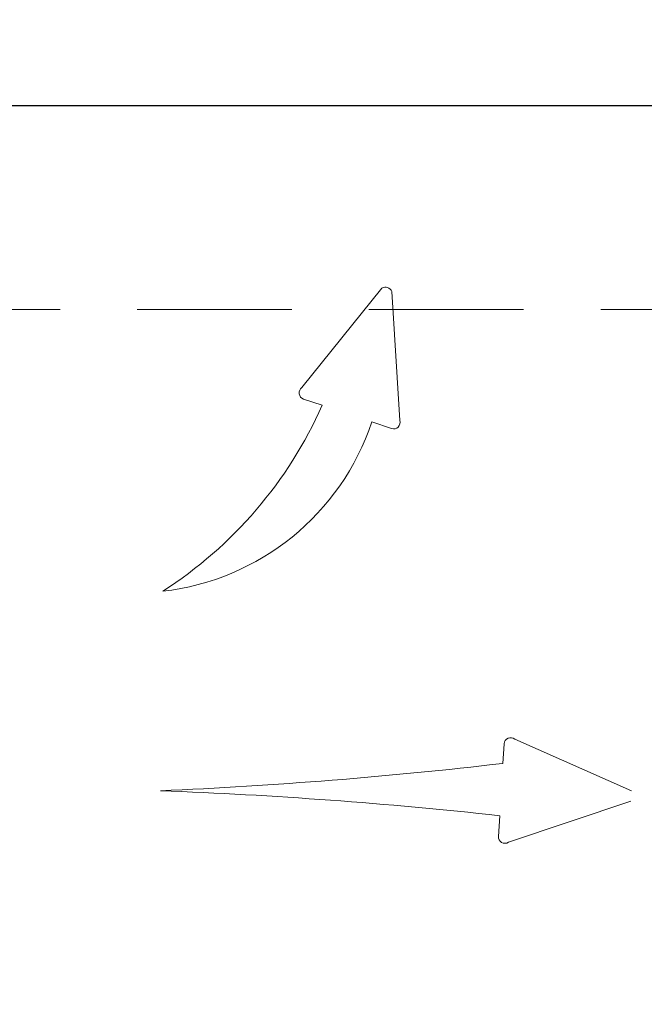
# Model space of a CAD drawing. Header units: inches. Extents: x 65192 to 78842, y -37594 to -36109.
# Tile 36 of 63: x 67320 to 67355, y -36721 to -36665. Entities that reach past the tile are written whole.
import ezdxf

# ---------------------------------------------------------------- set-up
doc = ezdxf.new("R2010")
doc.units = ezdxf.units.IN
doc.header["$MEASUREMENT"] = 0
doc.linetypes.add('HIDDEN', pattern=[0.375, 0.25, -0.125])
doc.layers.add('## 06 klimatyzator', color=30, linetype='Continuous', lineweight=15)
doc.layers.add('p--dach', color=7, linetype='Continuous', lineweight=30)
doc.layers.add('AA_KOMINY.W+_Nr_Pióra__152', color=7, linetype='Continuous', lineweight=5, true_color=0x40cfff)
doc.layers.add('E_LAMPY', color=240, linetype='Continuous')
doc.layers.add('p--drzwi', color=7, linetype='Continuous')

# ---------------------------------------------------------------- blocks, each defined once
blk = doc.blocks.new('drzwi-90-100')
blk.add_line((10.1, 2.525), (10.1, 87.375))
blk.add_arc((10.8, 3.225), 84.153, 359.52334, 90.47666)
blk = doc.blocks.new('A$C66B7A3C4')
at = {"layer": '## 06 klimatyzator', "lineweight": 15}
for p, q in [((37.355, 66.342), (41.885, 71.97)), ((42.899, 64.482), (42.441, 71.784)), ((38.507, 65.335), (37.446, 65.691)), ((42.434, 64.018), (41.318, 64.392)), ((49.415, 46.421), (56.024, 43.502)), ((48.74, 45.048), (48.81, 46.165)), ((49.053, 40.585), (55.988, 42.917)), ((48.484, 40.913), (48.557, 42.088))]:
    blk.add_line(p, q, dxfattribs=at)
for centre, radius, start, end in [((42.091, 71.666), 0.367, 18.1646, 124.0624), ((37.565, 66.038), 0.367, 124.0624, 251.1135), ((16.364, 75.184), 24.234, 302.7614, 336.021), ((27.868, 68.898), 14.185, 276.5174, 341.4799), ((42.551, 64.366), 0.367, 251.4567, 18.5078), ((49.176, 46.142), 0.367, 49.4056, 176.4567), ((17.919, 309.185), 265.928, 272.46407, 276.6556), ((18.983, -228.559), 272.259, 83.76392, 87.81734), ((48.851, 40.891), 0.367, 176.4567, 303.5078)]:
    blk.add_arc(centre, radius, start, end, dxfattribs=at)
blk = doc.blocks.new('SPLINE_10', base_point=(16648.91, -8782.46))
at = {"lineweight": 30, "true_color": 0xf50000}
h = blk.add_hatch(color=1, dxfattribs=at)
h.dxf.hatch_style = 1
h.paths.add_polyline_path([(16574.2, -8575.14, 1), (16553.82, -8575.14, 1)])
at = {"color": 1, "lineweight": 30, "true_color": 0xf50000}
blk.add_circle((16564.01, -8575.14), 10.19, dxfattribs=at)
at = {"layer": 'AA_KOMINY.W+_Nr_Pióra__152', "color": 1, "lineweight": 30, "true_color": 0xf50000, "flags": 128}
for points in [[(16568.73, -8507.47), (16563.94, -8503.18), (16562.46, -8499.8), (16562.08, -8495.23), (16562.08, -8473.3)], [(16568.58, -8524.69), (16574.28, -8524.69), (16580.11, -8523.81), (16583.16, -8522.45), (16585.95, -8519.99), (16586.54, -8518.3), (16586.6, -8515.19), (16585.63, -8513.18), (16582.51, -8511.62), (16574.14, -8508.98), (16568.73, -8507.47)], [(16553.59, -8542.86), (16550.61, -8541.84), (16548.23, -8540.13), (16546.98, -8537.42), (16546.98, -8533.86), (16547.83, -8530.69), (16549.88, -8527.59), (16558.29, -8524.69)], [(16558.29, -8524.69), (16568.58, -8524.69)], [(16564.01, -8568.48), (16564.01, -8555.3), (16563, -8551.75), (16561.94, -8549.85), (16559.84, -8546.96), (16553.59, -8542.86)]]:
    blk.add_lwpolyline(points, dxfattribs=at)

msp = doc.modelspace()

# ---------------------------------------------------------------- linework, layer by layer
at = {"layer": 'p--dach', "linetype": 'HIDDEN', "lineweight": 20, "ltscale": 35}
msp.add_line((66434.14, -36681.75), (67714.14, -36681.75), dxfattribs=at)
msp.add_line((66434.14, -36681.75), (67714.14, -36681.75), dxfattribs=at)

# ---------------------------------------------------------------- block references
at = {"layer": '## 06 klimatyzator', "color": 2, "linetype": 'Continuous', "lineweight": 60}
msp.add_blockref('A$C66B7A3C4', (67298.61, -36752.511), dxfattribs=at)
at = {"layer": 'E_LAMPY', "linetype": 'Continuous', "xscale": -0.4200000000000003, "yscale": 0.4200000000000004, "zscale": 0.4200000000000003, "rotation": 39.62132203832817}
msp.add_blockref('SPLINE_10', (67348.418, -36746.983), dxfattribs=at)
at = {"layer": 'p--drzwi', "rotation": 270}
msp.add_blockref('drzwi-90-100', (67289.94, -36660.1), dxfattribs=at)

doc.saveas('drawing.dxf')
